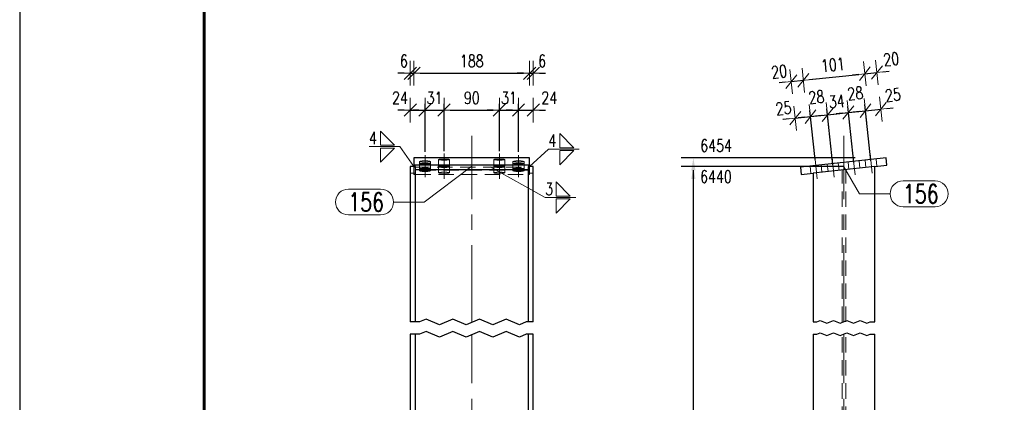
# Model space of a CAD drawing. Header units: millimetres. Extents: x -174 to 432, y 15234 to 15730.
# Tile 4 of 24: x -168 to -8, y 15482 to 15544. Entities that reach past the tile are written whole.
import ezdxf

# ---------------------------------------------------------------- set-up
doc = ezdxf.new("R2010")
doc.units = ezdxf.units.MM
doc.header["$LTSCALE"] = 10
doc.linetypes.add('HIDDEN', pattern=[0.375, 0.25, -0.125])
doc.linetypes.add('MITTE', pattern=[2, 1.25, -0.25, 0.25, -0.25])
doc.layers.get('Defpoints').update_dxf_attribs({"color": 1})
doc.layers.add('_FORMATKA', color=8, linetype='Continuous', plot=False)
for name, color, linetype, lineweight in [('_RAMKA', 7, 'Continuous', 35), ('PS_DIM', 4, 'Continuous', 13), ('PS_Hidden', 2, 'HIDDEN', 9), ('PS_Mid', 5, 'MITTE', 15), ('PS_Pos', 1, 'Continuous', 15), ('PS_Shape', 161, 'Continuous', 30), ('PS_SOLID', 7, 'Continuous', 30), ('PS_Weld', 1, 'Continuous', 9)]:
    doc.layers.add(name, color=color, linetype=linetype, lineweight=lineweight)
doc.styles.add('simplex', font='simplex.shx', dxfattribs={"width": 0.75})
doc.dimstyles.new('1_10_GŁ_DS1-LS10', dxfattribs={"dimtxt": 2, "dimasz": 2, "dimexe": 2, "dimexo": 5, "dimgap": 1, "dimtad": 1, "dimjust": 4, "dimdec": 0, "dimlfac": 10, "dimtxsty": 'simplex', "dimblk1": 'NONE', "dimsah": 1, "dimcen": 2, "dimclrd": 256, "dimclre": 256, "dimclrt": 3, "dimadec": 1, "dimazin": 0, "dimtfac": 1, "dimtdec": 0, "dimtmove": 2, "dimatfit": 3, "dimfxl": 1, "dimarcsym": 0})
doc.dimstyles.new('1_10_PRZ', dxfattribs={"dimtxt": 2, "dimasz": 1, "dimexe": 2, "dimexo": 5, "dimgap": 1, "dimtad": 1, "dimdec": 0, "dimlfac": 10, "dimtxsty": 'simplex', "dimblk": 'dimznak', "dimcen": 2, "dimse1": 1, "dimse2": 1, "dimclrt": 3, "dimadec": 1, "dimazin": 0, "dimtfac": 1, "dimtdec": 0, "dimtix": 1, "dimtmove": 2, "dimatfit": 3, "dimldrblk": 'dim-grot', "dimfxl": 1, "dimarcsym": 0})
doc.dimstyles.new('1_10_SC', dxfattribs={"dimtxt": 2, "dimasz": 1, "dimexe": 1, "dimexo": 1, "dimgap": 1, "dimtad": 1, "dimdec": 0, "dimlfac": 10, "dimtxsty": 'simplex', "dimblk": 'dimznak', "dimcen": 2, "dimclrd": 256, "dimclre": 256, "dimclrt": 3, "dimadec": 1, "dimazin": 0, "dimtfac": 1, "dimtdec": 0, "dimtix": 1, "dimtmove": 2, "dimatfit": 3, "dimldrblk": 'dim-grot', "dimfxl": 1, "dimarcsym": 0})

# ---------------------------------------------------------------- blocks, each defined once
blk = doc.blocks.new('*D22')
at = {"layer": 'Defpoints', "color": 0, "transparency": 16777216}
for p in [(-58.72, 15521.31), (-27.38, 15521.31), (-29.22, 15367.13)]:
    blk.add_point(p, dxfattribs=at)
at = {"layer": 'PS_DIM', "lineweight": -2, "transparency": 16777216}
for p, q in [((-32.38, 15521.31), (-60.72, 15521.31)), ((-58.72, 15367.13), (-58.72, 15519.31)), ((-34.22, 15367.13), (-60.72, 15367.13))]:
    blk.add_line(p, q, dxfattribs=at)
at = {"layer": 'PS_DIM', "transparency": 16777216}
blk.add_solid([(-59.05, 15519.31), (-58.38, 15519.31), (-58.72, 15521.31)], dxfattribs=at)
at = {"layer": 'PS_DIM', "color": 3, "transparency": 16777216, "insert": (-55.02, 15523.33), "char_height": 2, "attachment_point": 5, "rotation": 0.0573, "style": 'simplex'}
blk.add_mtext('6454', dxfattribs=at)
blk = doc.blocks.new('_None')
blk = doc.blocks.new('*D24')
at = {"layer": 'Defpoints', "color": 0, "transparency": 16777216}
for p in [(-58.72, 15519.91), (-29.22, 15519.91), (-29.22, 15367.13)]:
    blk.add_point(p, dxfattribs=at)
at = {"layer": 'PS_DIM', "lineweight": -2, "transparency": 16777216}
for p, q in [((-34.22, 15519.91), (-60.72, 15519.91)), ((-58.72, 15367.13), (-58.72, 15517.91)), ((-34.22, 15367.13), (-60.72, 15367.13))]:
    blk.add_line(p, q, dxfattribs=at)
at = {"layer": 'PS_DIM', "transparency": 16777216}
blk.add_solid([(-59.05, 15517.91), (-58.38, 15517.91), (-58.72, 15519.91)], dxfattribs=at)
at = {"layer": 'PS_DIM', "color": 3, "transparency": 16777216, "insert": (-55.05, 15518.28), "char_height": 2, "attachment_point": 5, "rotation": 0.0573, "style": 'simplex'}
blk.add_mtext('6440', dxfattribs=at)
blk = doc.blocks.new('dimznak')
at = {"color": 0}
for points in [[(0, 2), (0, -2)], [(-2, 0), (2, 0)]]:
    blk.add_lwpolyline(points, dxfattribs=at)
at = {"color": 2}
blk.add_lwpolyline([(1, 1), (-1, -1)], dxfattribs=at)
blk = doc.blocks.new('*D34')
at = {"layer": 'Defpoints', "color": 0, "transparency": 16777216}
for p in [(-102.36, 15529.1), (-102.36, 15521.31), (-104.76, 15519.91)]:
    blk.add_point(p, dxfattribs=at)
at = {"layer": 'PS_DIM', "color": 0, "lineweight": -2, "transparency": 16777216}
for p, q in [((-105.76, 15529.1), (-106.76, 15529.1)), ((-104.76, 15529.1), (-102.36, 15529.1)), ((-101.36, 15529.1), (-100.36, 15529.1))]:
    blk.add_line(p, q, dxfattribs=at)
blk.add_blockref('dimznak', (-104.76, 15529.1), dxfattribs=at)
at = {"layer": 'PS_DIM', "color": 0, "lineweight": -2, "transparency": 16777216, "rotation": 180}
blk.add_blockref('dimznak', (-102.36, 15529.1), dxfattribs=at)
at = {"layer": 'PS_DIM', "color": 3, "transparency": 16777216, "insert": (-106.44, 15531.1), "char_height": 2, "attachment_point": 5, "style": 'simplex'}
blk.add_mtext('24', dxfattribs=at)
blk = doc.blocks.new('dim-grot')
blk.add_hatch(color=256).paths.add_polyline_path([(0, 0), (-2, 0.5), (-2, -0.5)])
blk.add_lwpolyline([(0, 0), (-2, 0.5), (-2, -0.5), (0, 0)])
blk = doc.blocks.new('*D35')
at = {"layer": 'Defpoints', "color": 0, "transparency": 16777216}
for p in [(-99.26, 15529.1), (-102.36, 15521.31), (-99.26, 15521.41)]:
    blk.add_point(p, dxfattribs=at)
at = {"layer": 'PS_DIM', "lineweight": -2, "transparency": 16777216}
for p, q in [((-102.36, 15522.31), (-102.36, 15530.1)), ((-99.26, 15522.41), (-99.26, 15530.1)), ((-103.36, 15529.1), (-104.36, 15529.1)), ((-102.36, 15529.1), (-99.26, 15529.1)), ((-98.26, 15529.1), (-97.26, 15529.1))]:
    blk.add_line(p, q, dxfattribs=at)
blk.add_blockref('dimznak', (-102.36, 15529.1), dxfattribs=at)
at = {"layer": 'PS_DIM', "lineweight": -2, "transparency": 16777216, "rotation": 180}
blk.add_blockref('dimznak', (-99.26, 15529.1), dxfattribs=at)
at = {"layer": 'PS_DIM', "color": 3, "transparency": 16777216, "insert": (-100.81, 15531.1), "char_height": 2, "attachment_point": 5, "style": 'simplex'}
blk.add_mtext('31', dxfattribs=at)
blk = doc.blocks.new('*D36')
at = {"layer": 'Defpoints', "color": 0, "transparency": 16777216}
for p in [(-90.26, 15529.1), (-99.26, 15521.41), (-90.26, 15521.41)]:
    blk.add_point(p, dxfattribs=at)
at = {"layer": 'PS_DIM', "lineweight": -2, "transparency": 16777216}
for p, q in [((-99.26, 15522.41), (-99.26, 15530.1)), ((-90.26, 15522.41), (-90.26, 15530.1)), ((-98.26, 15529.1), (-91.26, 15529.1))]:
    blk.add_line(p, q, dxfattribs=at)
at = {"layer": 'PS_DIM', "lineweight": -2, "transparency": 16777216, "rotation": 180}
blk.add_blockref('dimznak', (-99.26, 15529.1), dxfattribs=at)
at = {"layer": 'PS_DIM', "lineweight": -2, "transparency": 16777216}
blk.add_blockref('dimznak', (-90.26, 15529.1), dxfattribs=at)
at = {"layer": 'PS_DIM', "color": 3, "transparency": 16777216, "insert": (-94.76, 15531.1), "char_height": 2, "attachment_point": 5, "style": 'simplex'}
blk.add_mtext('90', dxfattribs=at)
blk = doc.blocks.new('*D37')
at = {"layer": 'Defpoints', "color": 0, "transparency": 16777216}
for p in [(-87.16, 15529.1), (-90.26, 15521.41), (-87.16, 15521.31)]:
    blk.add_point(p, dxfattribs=at)
at = {"layer": 'PS_DIM', "lineweight": -2, "transparency": 16777216}
for p, q in [((-90.26, 15522.41), (-90.26, 15530.1)), ((-87.16, 15522.31), (-87.16, 15530.1)), ((-91.26, 15529.1), (-92.26, 15529.1)), ((-90.26, 15529.1), (-87.16, 15529.1)), ((-86.16, 15529.1), (-85.16, 15529.1))]:
    blk.add_line(p, q, dxfattribs=at)
blk.add_blockref('dimznak', (-90.26, 15529.1), dxfattribs=at)
at = {"layer": 'PS_DIM', "lineweight": -2, "transparency": 16777216, "rotation": 180}
blk.add_blockref('dimznak', (-87.16, 15529.1), dxfattribs=at)
at = {"layer": 'PS_DIM', "color": 3, "transparency": 16777216, "insert": (-88.71, 15531.1), "char_height": 2, "attachment_point": 5, "style": 'simplex'}
blk.add_mtext('31', dxfattribs=at)
blk = doc.blocks.new('*D38')
at = {"layer": 'Defpoints', "color": 0, "transparency": 16777216}
for p in [(-84.76, 15529.1), (-87.16, 15521.31), (-84.76, 15519.91)]:
    blk.add_point(p, dxfattribs=at)
at = {"layer": 'PS_DIM', "color": 0, "lineweight": -2, "transparency": 16777216}
for p, q in [((-88.16, 15529.1), (-89.16, 15529.1)), ((-87.16, 15529.1), (-84.76, 15529.1)), ((-83.76, 15529.1), (-82.76, 15529.1))]:
    blk.add_line(p, q, dxfattribs=at)
blk.add_blockref('dimznak', (-87.16, 15529.1), dxfattribs=at)
at = {"layer": 'PS_DIM', "color": 0, "lineweight": -2, "transparency": 16777216, "rotation": 180}
blk.add_blockref('dimznak', (-84.76, 15529.1), dxfattribs=at)
at = {"layer": 'PS_DIM', "color": 3, "transparency": 16777216, "insert": (-82.16, 15531.1), "char_height": 2, "attachment_point": 5, "style": 'simplex'}
blk.add_mtext('24', dxfattribs=at)
blk = doc.blocks.new('*D39')
at = {"layer": 'Defpoints', "color": 0, "transparency": 16777216}
for p in [(-104.16, 15535.1), (-104.16, 15521.1), (-104.76, 15519.91)]:
    blk.add_point(p, dxfattribs=at)
at = {"layer": 'PS_DIM', "color": 0, "lineweight": -2, "transparency": 16777216}
for p, q in [((-105.76, 15535.1), (-106.76, 15535.1)), ((-104.76, 15535.1), (-104.16, 15535.1)), ((-103.16, 15535.1), (-102.16, 15535.1))]:
    blk.add_line(p, q, dxfattribs=at)
blk.add_blockref('dimznak', (-104.76, 15535.1), dxfattribs=at)
at = {"layer": 'PS_DIM', "color": 0, "lineweight": -2, "transparency": 16777216, "rotation": 180}
blk.add_blockref('dimznak', (-104.16, 15535.1), dxfattribs=at)
at = {"layer": 'PS_DIM', "color": 3, "transparency": 16777216, "insert": (-105.79, 15537.1), "char_height": 2, "attachment_point": 5, "style": 'simplex'}
blk.add_mtext('6', dxfattribs=at)
blk = doc.blocks.new('*D40')
at = {"layer": 'Defpoints', "color": 0, "transparency": 16777216}
for p in [(-85.36, 15535.1), (-104.16, 15521.1), (-85.36, 15521.1)]:
    blk.add_point(p, dxfattribs=at)
at = {"layer": 'PS_DIM', "color": 0, "lineweight": -2, "transparency": 16777216}
blk.add_line((-103.16, 15535.1), (-86.36, 15535.1), dxfattribs=at)
at = {"layer": 'PS_DIM', "color": 0, "lineweight": -2, "transparency": 16777216, "rotation": 180}
blk.add_blockref('dimznak', (-104.16, 15535.1), dxfattribs=at)
at = {"layer": 'PS_DIM', "color": 0, "lineweight": -2, "transparency": 16777216}
blk.add_blockref('dimznak', (-85.36, 15535.1), dxfattribs=at)
at = {"layer": 'PS_DIM', "color": 3, "transparency": 16777216, "insert": (-94.76, 15537.1), "char_height": 2, "attachment_point": 5, "style": 'simplex'}
blk.add_mtext('188', dxfattribs=at)
blk = doc.blocks.new('*D41')
at = {"layer": 'Defpoints', "color": 0, "transparency": 16777216}
for p in [(-84.76, 15535.1), (-85.36, 15521.1), (-84.76, 15519.91)]:
    blk.add_point(p, dxfattribs=at)
at = {"layer": 'PS_DIM', "color": 0, "lineweight": -2, "transparency": 16777216}
for p, q in [((-86.36, 15535.1), (-87.36, 15535.1)), ((-85.36, 15535.1), (-84.76, 15535.1)), ((-83.76, 15535.1), (-82.76, 15535.1))]:
    blk.add_line(p, q, dxfattribs=at)
blk.add_blockref('dimznak', (-85.36, 15535.1), dxfattribs=at)
at = {"layer": 'PS_DIM', "color": 0, "lineweight": -2, "transparency": 16777216, "rotation": 180}
blk.add_blockref('dimznak', (-84.76, 15535.1), dxfattribs=at)
at = {"layer": 'PS_DIM', "color": 3, "transparency": 16777216, "insert": (-83.31, 15537.1), "char_height": 2, "attachment_point": 5, "style": 'simplex'}
blk.add_mtext('6', dxfattribs=at)
blk = doc.blocks.new('*D42')
at = {"layer": 'Defpoints', "color": 0, "transparency": 16777216}
for p in [(-39.67, 15528.04), (-38.82, 15520.09), (-41.31, 15519.82)]:
    blk.add_point(p, dxfattribs=at)
at = {"layer": 'PS_DIM', "color": 0, "lineweight": -2, "transparency": 16777216}
for p, q in [((-42.15, 15527.78), (-39.67, 15528.04)), ((-38.67, 15528.15), (-37.68, 15528.26)), ((-43.15, 15527.67), (-44.14, 15527.57))]:
    blk.add_line(p, q, dxfattribs=at)
for p, rotation in [((-42.15, 15527.78), 6.092002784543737), ((-39.67, 15528.04), 186.0920027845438)]:
    blk.add_blockref('dimznak', p, dxfattribs=dict(at, rotation=rotation))
at = {"layer": 'PS_DIM', "color": 3, "transparency": 16777216, "insert": (-44.05, 15529.4), "char_height": 2, "attachment_point": 5, "rotation": 6.092, "style": 'simplex'}
blk.add_mtext('25', dxfattribs=at)
blk = doc.blocks.new('*D43')
at = {"layer": 'Defpoints', "color": 0, "transparency": 16777216}
for p in [(-36.88, 15528.34), (-38.82, 15520.09), (-35.91, 15519.19)]:
    blk.add_point(p, dxfattribs=at)
at = {"layer": 'PS_DIM', "lineweight": -2, "transparency": 16777216}
for p, q in [((-38.93, 15521.08), (-39.77, 15529.04)), ((-39.67, 15528.04), (-36.88, 15528.34)), ((-36.01, 15520.19), (-36.99, 15529.33)), ((-35.89, 15528.45), (-34.9, 15528.55)), ((-40.66, 15527.94), (-41.66, 15527.83))]:
    blk.add_line(p, q, dxfattribs=at)
for p, rotation in [((-39.67, 15528.04), 6.092002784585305), ((-36.88, 15528.34), 186.0920027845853)]:
    blk.add_blockref('dimznak', p, dxfattribs=dict(at, rotation=rotation))
at = {"layer": 'PS_DIM', "color": 3, "transparency": 16777216, "insert": (-38.71, 15531.22), "char_height": 2, "attachment_point": 5, "rotation": 6.092, "style": 'simplex'}
blk.add_mtext('28', dxfattribs=at)
blk = doc.blocks.new('*D44')
at = {"layer": 'Defpoints', "color": 0, "transparency": 16777216}
for p in [(-33.5, 15528.7), (-35.91, 15519.19), (-32.53, 15519.55)]:
    blk.add_point(p, dxfattribs=at)
at = {"layer": 'PS_DIM', "lineweight": -2, "transparency": 16777216}
for p, q in [((-32.63, 15520.55), (-33.61, 15529.7)), ((-37.88, 15528.23), (-38.87, 15528.13)), ((-36.01, 15520.19), (-36.99, 15529.33)), ((-36.88, 15528.34), (-33.5, 15528.7)), ((-32.51, 15528.81), (-31.51, 15528.91))]:
    blk.add_line(p, q, dxfattribs=at)
for p, rotation in [((-36.88, 15528.34), 6.092002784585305), ((-33.5, 15528.7), 186.0920027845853)]:
    blk.add_blockref('dimznak', p, dxfattribs=dict(at, rotation=rotation))
at = {"layer": 'PS_DIM', "color": 3, "transparency": 16777216, "insert": (-35.41, 15530.51), "char_height": 2, "attachment_point": 5, "rotation": 6.092, "style": 'simplex'}
blk.add_mtext('34', dxfattribs=at)
blk = doc.blocks.new('*D45')
at = {"layer": 'Defpoints', "color": 0, "transparency": 16777216}
for p in [(-30.72, 15529), (-32.53, 15519.55), (-29.74, 15519.85)]:
    blk.add_point(p, dxfattribs=at)
at = {"layer": 'PS_DIM', "lineweight": -2, "transparency": 16777216}
for p, q in [((-32.63, 15520.55), (-33.61, 15529.7)), ((-29.85, 15520.84), (-30.83, 15529.99)), ((-34.5, 15528.6), (-35.49, 15528.49)), ((-33.5, 15528.7), (-30.72, 15529)), ((-29.72, 15529.1), (-28.73, 15529.21))]:
    blk.add_line(p, q, dxfattribs=at)
for p, rotation in [((-30.72, 15529), 186.0920027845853), ((-33.5, 15528.7), 6.092002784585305)]:
    blk.add_blockref('dimznak', p, dxfattribs=dict(at, rotation=rotation))
at = {"layer": 'PS_DIM', "color": 3, "transparency": 16777216, "insert": (-32.38, 15531.84), "char_height": 2, "attachment_point": 5, "rotation": 6.092, "style": 'simplex'}
blk.add_mtext('28', dxfattribs=at)
blk = doc.blocks.new('*D46')
at = {"layer": 'Defpoints', "color": 0, "transparency": 16777216}
for p in [(-28.23, 15529.26), (-27.26, 15520.12), (-29.74, 15519.85)]:
    blk.add_point(p, dxfattribs=at)
at = {"layer": 'PS_DIM', "color": 0, "lineweight": -2, "transparency": 16777216}
for p, q in [((-31.71, 15528.89), (-32.71, 15528.79)), ((-30.72, 15529), (-28.23, 15529.26)), ((-27.24, 15529.37), (-26.24, 15529.48))]:
    blk.add_line(p, q, dxfattribs=at)
for p, rotation in [((-30.72, 15529), 6.092002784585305), ((-28.23, 15529.26), 186.0920027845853)]:
    blk.add_blockref('dimznak', p, dxfattribs=dict(at, rotation=rotation))
at = {"layer": 'PS_DIM', "color": 3, "transparency": 16777216, "insert": (-26.27, 15531.56), "char_height": 2, "attachment_point": 5, "rotation": 6.092, "style": 'simplex'}
blk.add_mtext('25', dxfattribs=at)
blk = doc.blocks.new('*D47')
at = {"layer": 'Defpoints', "color": 0, "transparency": 16777216}
for p in [(-40.83, 15533.95), (-41.18, 15518.63), (-39.22, 15518.84)]:
    blk.add_point(p, dxfattribs=at)
at = {"layer": 'PS_DIM', "color": 0, "lineweight": -2, "transparency": 16777216}
for p, q in [((-43.79, 15533.64), (-44.78, 15533.53)), ((-42.79, 15533.74), (-40.83, 15533.95)), ((-39.84, 15534.06), (-38.84, 15534.17))]:
    blk.add_line(p, q, dxfattribs=at)
for p, rotation in [((-40.83, 15533.95), 186.0920027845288), ((-42.79, 15533.74), 6.092002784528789)]:
    blk.add_blockref('dimznak', p, dxfattribs=dict(at, rotation=rotation))
at = {"layer": 'PS_DIM', "color": 3, "transparency": 16777216, "insert": (-44.77, 15535.36), "char_height": 2, "attachment_point": 5, "rotation": 6.092, "style": 'simplex'}
blk.add_mtext('20', dxfattribs=at)
blk = doc.blocks.new('*D48')
at = {"layer": 'Defpoints', "color": 0, "transparency": 16777216}
for p in [(-30.83, 15535.02), (-39.22, 15518.84), (-29.22, 15519.91)]:
    blk.add_point(p, dxfattribs=at)
at = {"layer": 'PS_DIM', "color": 0, "lineweight": -2, "transparency": 16777216}
blk.add_line((-39.84, 15534.06), (-31.82, 15534.91), dxfattribs=at)
for p, rotation in [((-40.83, 15533.95), 186.092002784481), ((-30.83, 15535.02), 6.092002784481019)]:
    blk.add_blockref('dimznak', p, dxfattribs=dict(at, rotation=rotation))
at = {"layer": 'PS_DIM', "color": 3, "transparency": 16777216, "insert": (-36.04, 15536.48), "char_height": 2, "attachment_point": 5, "rotation": 6.092, "style": 'simplex'}
blk.add_mtext('101', dxfattribs=at)
blk = doc.blocks.new('*D49')
at = {"layer": 'Defpoints', "color": 0, "transparency": 16777216}
for p in [(-28.87, 15535.23), (-27.38, 15521.31), (-29.22, 15519.91)]:
    blk.add_point(p, dxfattribs=at)
at = {"layer": 'PS_DIM', "color": 0, "lineweight": -2, "transparency": 16777216}
for p, q in [((-31.82, 15534.91), (-32.82, 15534.81)), ((-30.83, 15535.02), (-28.87, 15535.23)), ((-27.88, 15535.34), (-26.88, 15535.44))]:
    blk.add_line(p, q, dxfattribs=at)
for p, rotation in [((-30.83, 15535.02), 6.092002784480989), ((-28.87, 15535.23), 186.092002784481)]:
    blk.add_blockref('dimznak', p, dxfattribs=dict(at, rotation=rotation))
at = {"layer": 'PS_DIM', "color": 3, "transparency": 16777216, "insert": (-26.54, 15537.4), "char_height": 2, "attachment_point": 5, "rotation": 6.092, "style": 'simplex'}
blk.add_mtext('20', dxfattribs=at)
blk = doc.blocks.new('*U160')
at = {"layer": '_FORMATKA', "lineweight": -3}
blk.add_lwpolyline([(-594, 0), (0, 0), (0, 420), (-594, 420)], close=True, dxfattribs=at)
at = {"layer": '_RAMKA', "lineweight": -3, "const_width": 0.5}
blk.add_lwpolyline([(-564, 10), (-10, 10), (-10, 410), (-564, 410)], close=True, dxfattribs=at)
blk = doc.blocks.new('*X203')
at = {"color": 1}
for p, q in [((-103.27, 15494.63), (-104.76, 15494.63)), ((-102.19, 15495.09), (-103.27, 15494.63)), ((-100.02, 15494.17), (-102.19, 15495.09)), ((-97.85, 15495.09), (-100.02, 15494.17)), ((-95.69, 15494.17), (-97.85, 15495.09)), ((-93.52, 15495.09), (-95.69, 15494.17)), ((-91.35, 15494.17), (-93.52, 15495.09)), ((-89.18, 15495.09), (-91.35, 15494.17)), ((-87.02, 15494.17), (-89.18, 15495.09)), ((-85.93, 15494.63), (-87.02, 15494.17)), ((-84.76, 15494.63), (-85.93, 15494.63)), ((-102.19, 15493.09), (-103.27, 15492.63)), ((-100.02, 15492.17), (-102.19, 15493.09)), ((-97.85, 15493.09), (-100.02, 15492.17)), ((-95.69, 15492.17), (-97.85, 15493.09)), ((-93.52, 15493.09), (-95.69, 15492.17)), ((-91.35, 15492.17), (-93.52, 15493.09)), ((-89.18, 15493.09), (-91.35, 15492.17)), ((-87.02, 15492.17), (-89.18, 15493.09)), ((-103.27, 15492.63), (-104.76, 15492.63)), ((-85.93, 15492.63), (-87.02, 15492.17)), ((-84.76, 15492.63), (-85.93, 15492.63))]:
    blk.add_line(p, q, dxfattribs=at)
at = {"layer": 'PS_Hidden', "color": 2, "linetype": 'HIDDEN'}
for p, q in [((-103.26, 15520.75), (-103.14, 15520.79)), ((-103.14, 15520.7), (-103.26, 15520.75)), ((-103.26, 15520.75), (-103.26, 15519.55)), ((-103.14, 15520.43), (-103.26, 15520.39)), ((-103.26, 15520.39), (-103.14, 15520.34)), ((-103.14, 15520.79), (-102.81, 15520.83)), ((-102.81, 15520.66), (-103.14, 15520.7)), ((-102.81, 15520.47), (-103.14, 15520.43)), ((-103.14, 15520.34), (-102.81, 15520.3)), ((-102.81, 15520.83), (-102.36, 15520.84)), ((-102.36, 15520.65), (-102.81, 15520.66)), ((-102.36, 15520.48), (-102.81, 15520.47)), ((-102.81, 15520.3), (-102.36, 15520.29)), ((-102.36, 15520.84), (-101.91, 15520.83)), ((-101.91, 15520.66), (-102.36, 15520.65)), ((-101.91, 15520.47), (-102.36, 15520.48)), ((-102.36, 15520.29), (-101.91, 15520.3)), ((-101.91, 15520.83), (-101.58, 15520.79)), ((-101.58, 15520.7), (-101.91, 15520.66)), ((-101.58, 15520.43), (-101.91, 15520.47)), ((-101.91, 15520.3), (-101.58, 15520.34)), ((-101.58, 15520.79), (-101.46, 15520.75)), ((-101.46, 15520.75), (-101.58, 15520.7)), ((-101.46, 15520.39), (-101.58, 15520.43)), ((-101.58, 15520.34), (-101.46, 15520.39)), ((-101.46, 15519.55), (-101.46, 15520.75)), ((-100.16, 15521.04), (-100.04, 15521.09)), ((-100.04, 15521), (-100.16, 15521.04)), ((-100.16, 15521.04), (-100.16, 15519.85)), ((-100.16, 15520.09), (-100.04, 15520.14)), ((-100.04, 15520.04), (-100.16, 15520.09)), ((-100.04, 15521.09), (-99.71, 15521.13)), ((-99.71, 15520.96), (-100.04, 15521)), ((-100.04, 15520.14), (-99.71, 15520.17)), ((-99.71, 15520.01), (-100.04, 15520.04)), ((-99.71, 15521.13), (-99.26, 15521.14)), ((-99.26, 15520.95), (-99.71, 15520.96)), ((-99.71, 15520.17), (-99.26, 15520.18)), ((-99.26, 15519.99), (-99.71, 15520.01)), ((-99.26, 15521.14), (-98.81, 15521.13)), ((-98.81, 15520.96), (-99.26, 15520.95)), ((-99.26, 15520.18), (-98.81, 15520.17)), ((-98.81, 15520.01), (-99.26, 15519.99)), ((-98.81, 15521.13), (-98.48, 15521.09)), ((-98.48, 15521), (-98.81, 15520.96)), ((-98.81, 15520.17), (-98.48, 15520.14)), ((-98.48, 15520.04), (-98.81, 15520.01)), ((-98.48, 15521.09), (-98.36, 15521.04)), ((-98.36, 15521.04), (-98.48, 15521)), ((-98.48, 15520.14), (-98.36, 15520.09)), ((-98.36, 15520.09), (-98.48, 15520.04)), ((-98.36, 15519.85), (-98.36, 15521.04)), ((-91.16, 15521.04), (-91.04, 15521.09)), ((-91.04, 15521), (-91.16, 15521.04)), ((-91.16, 15521.04), (-91.16, 15519.85)), ((-91.16, 15520.09), (-91.04, 15520.14)), ((-91.04, 15520.04), (-91.16, 15520.09)), ((-91.04, 15521.09), (-90.71, 15521.13)), ((-90.71, 15520.96), (-91.04, 15521)), ((-91.04, 15520.14), (-90.71, 15520.17)), ((-90.71, 15520.01), (-91.04, 15520.04)), ((-90.71, 15521.13), (-90.26, 15521.14)), ((-90.26, 15520.95), (-90.71, 15520.96)), ((-90.71, 15520.17), (-90.26, 15520.18)), ((-90.26, 15519.99), (-90.71, 15520.01)), ((-90.26, 15521.14), (-89.81, 15521.13)), ((-89.81, 15520.96), (-90.26, 15520.95)), ((-90.26, 15520.18), (-89.81, 15520.17)), ((-89.81, 15520.01), (-90.26, 15519.99)), ((-89.81, 15521.13), (-89.48, 15521.09)), ((-89.48, 15521), (-89.81, 15520.96)), ((-89.81, 15520.17), (-89.48, 15520.14)), ((-89.48, 15520.04), (-89.81, 15520.01)), ((-89.48, 15521.09), (-89.36, 15521.04)), ((-89.36, 15521.04), (-89.48, 15521)), ((-89.48, 15520.14), (-89.36, 15520.09)), ((-89.36, 15520.09), (-89.48, 15520.04)), ((-89.36, 15519.85), (-89.36, 15521.04)), ((-88.06, 15520.75), (-87.94, 15520.79)), ((-87.94, 15520.7), (-88.06, 15520.75)), ((-88.06, 15520.75), (-88.06, 15519.55)), ((-88.06, 15520.39), (-87.94, 15520.43)), ((-87.94, 15520.34), (-88.06, 15520.39)), ((-87.94, 15520.79), (-87.61, 15520.83)), ((-87.61, 15520.66), (-87.94, 15520.7)), ((-87.94, 15520.43), (-87.61, 15520.47)), ((-87.61, 15520.3), (-87.94, 15520.34)), ((-87.61, 15520.83), (-87.16, 15520.84)), ((-87.16, 15520.65), (-87.61, 15520.66)), ((-87.61, 15520.47), (-87.16, 15520.48)), ((-87.16, 15520.29), (-87.61, 15520.3)), ((-87.16, 15520.84), (-86.71, 15520.83)), ((-86.71, 15520.66), (-87.16, 15520.65)), ((-87.16, 15520.48), (-86.71, 15520.47)), ((-86.71, 15520.3), (-87.16, 15520.29)), ((-86.71, 15520.83), (-86.38, 15520.79)), ((-86.38, 15520.7), (-86.71, 15520.66)), ((-86.71, 15520.47), (-86.38, 15520.43)), ((-86.38, 15520.34), (-86.71, 15520.3)), ((-86.38, 15520.79), (-86.26, 15520.75)), ((-86.26, 15520.75), (-86.38, 15520.7)), ((-86.38, 15520.43), (-86.26, 15520.39)), ((-86.26, 15520.39), (-86.38, 15520.34)), ((-86.26, 15519.55), (-86.26, 15520.75)), ((-104.76, 15518.84), (-104.76, 15519.91)), ((-103.91, 15518.84), (-104.76, 15518.84)), ((-104.16, 15519.91), (-104.16, 15518.63)), ((-104.16, 15519.82), (-85.36, 15519.82)), ((-104.16, 15518.63), (-103.91, 15518.63)), ((-85.61, 15519.34), (-103.91, 15519.34)), ((-103.91, 15518.63), (-85.61, 15518.63)), ((-103.26, 15519.55), (-103.26, 15519.4)), ((-103.26, 15519.4), (-103.26, 15519.19)), ((-103.26, 15519.19), (-103.14, 15519.24)), ((-103.26, 15519.19), (-103.14, 15519.14)), ((-103.14, 15519.24), (-102.81, 15519.28)), ((-103.14, 15519.14), (-102.81, 15519.11)), ((-102.81, 15519.28), (-102.36, 15519.29)), ((-102.81, 15519.11), (-102.36, 15519.1)), ((-102.36, 15519.29), (-101.91, 15519.28)), ((-102.36, 15519.1), (-101.91, 15519.11)), ((-101.91, 15519.28), (-101.58, 15519.24)), ((-101.91, 15519.11), (-101.58, 15519.14)), ((-101.58, 15519.24), (-101.46, 15519.19)), ((-101.58, 15519.14), (-101.46, 15519.19)), ((-101.46, 15519.4), (-101.46, 15519.55)), ((-101.46, 15519.19), (-101.46, 15519.4)), ((-100.16, 15519.85), (-100.16, 15519.4)), ((-100.16, 15519.4), (-100.16, 15518.9)), ((-100.16, 15518.9), (-100.04, 15518.94)), ((-100.04, 15518.85), (-100.16, 15518.9)), ((-100.04, 15518.94), (-99.71, 15518.98)), ((-99.71, 15518.81), (-100.04, 15518.85)), ((-99.71, 15518.98), (-99.26, 15518.99)), ((-99.26, 15518.8), (-99.71, 15518.81)), ((-99.26, 15518.99), (-98.81, 15518.98)), ((-98.81, 15518.81), (-99.26, 15518.8)), ((-98.81, 15518.98), (-98.48, 15518.94)), ((-98.48, 15518.85), (-98.81, 15518.81)), ((-98.48, 15518.94), (-98.36, 15518.9)), ((-98.36, 15518.9), (-98.48, 15518.85)), ((-98.36, 15519.4), (-98.36, 15519.85)), ((-98.36, 15518.9), (-98.36, 15519.4)), ((-91.16, 15519.85), (-91.16, 15519.4)), ((-91.16, 15519.4), (-91.16, 15518.9)), ((-91.16, 15518.9), (-91.04, 15518.94)), ((-91.04, 15518.85), (-91.16, 15518.9)), ((-91.04, 15518.94), (-90.71, 15518.98)), ((-90.71, 15518.81), (-91.04, 15518.85)), ((-90.71, 15518.98), (-90.26, 15518.99)), ((-90.26, 15518.8), (-90.71, 15518.81)), ((-90.26, 15518.99), (-89.81, 15518.98)), ((-89.81, 15518.81), (-90.26, 15518.8)), ((-89.81, 15518.98), (-89.48, 15518.94)), ((-89.48, 15518.85), (-89.81, 15518.81)), ((-89.48, 15518.94), (-89.36, 15518.9)), ((-89.36, 15518.9), (-89.48, 15518.85)), ((-89.36, 15519.4), (-89.36, 15519.85)), ((-89.36, 15518.9), (-89.36, 15519.4)), ((-88.06, 15519.55), (-88.06, 15519.4)), ((-88.06, 15519.4), (-88.06, 15519.19)), ((-88.06, 15519.19), (-87.94, 15519.24)), ((-87.94, 15519.14), (-88.06, 15519.19)), ((-87.94, 15519.24), (-87.61, 15519.28)), ((-87.61, 15519.11), (-87.94, 15519.14)), ((-87.61, 15519.28), (-87.16, 15519.29)), ((-87.16, 15519.1), (-87.61, 15519.11)), ((-87.16, 15519.29), (-86.71, 15519.28)), ((-86.71, 15519.11), (-87.16, 15519.1)), ((-86.71, 15519.28), (-86.38, 15519.24)), ((-86.38, 15519.14), (-86.71, 15519.11)), ((-86.38, 15519.24), (-86.26, 15519.19)), ((-86.26, 15519.19), (-86.38, 15519.14)), ((-86.26, 15519.4), (-86.26, 15519.55)), ((-86.26, 15519.19), (-86.26, 15519.4)), ((-85.61, 15494.63), (-85.61, 15518.84)), ((-85.61, 15518.84), (-84.76, 15518.84)), ((-85.61, 15518.63), (-85.36, 15518.63)), ((-85.36, 15518.63), (-85.36, 15519.91)), ((-85.61, 15444.63), (-85.61, 15492.63))]:
    blk.add_line(p, q, dxfattribs=at)
at = {"layer": 'PS_Mid', "color": 5, "linetype": 'MITTE'}
for p, q in [((-94.76, 15494.63), (-94.76, 15524.91)), ((-102.36, 15521.75), (-102.36, 15518.55)), ((-99.26, 15522.04), (-99.26, 15518.85)), ((-90.26, 15522.04), (-90.26, 15518.85)), ((-87.16, 15521.75), (-87.16, 15518.55)), ((-102.36, 15521.39), (-102.36, 15518.19)), ((-99.26, 15521.09), (-99.26, 15517.9)), ((-90.26, 15521.09), (-90.26, 15517.9)), ((-87.16, 15521.39), (-87.16, 15518.19)), ((-94.76, 15444.63), (-94.76, 15492.63))]:
    blk.add_line(p, q, dxfattribs=at)
at = {"layer": 'PS_SOLID', "color": 7, "linetype": 'Continuous'}
for p, q in [((-85.36, 15521.31), (-104.16, 15521.31)), ((-104.16, 15521.31), (-104.16, 15520.12)), ((-102.36, 15520.12), (-104.16, 15520.12)), ((-104.16, 15520.12), (-104.16, 15519.91)), ((-99.26, 15520.12), (-102.36, 15520.12)), ((-90.26, 15520.12), (-99.26, 15520.12)), ((-87.16, 15520.12), (-90.26, 15520.12)), ((-85.36, 15520.12), (-87.16, 15520.12)), ((-85.36, 15520.12), (-85.36, 15521.31)), ((-85.36, 15519.91), (-85.36, 15520.12)), ((-104.16, 15519.91), (-104.76, 15519.91)), ((-104.76, 15519.91), (-104.76, 15494.63)), ((-103.91, 15519.91), (-104.16, 15519.91)), ((-103.91, 15494.63), (-103.91, 15519.91)), ((-85.61, 15519.4), (-103.91, 15519.4)), ((-103.26, 15519.55), (-103.14, 15519.6)), ((-103.14, 15519.51), (-103.26, 15519.55)), ((-103.14, 15519.6), (-102.81, 15519.64)), ((-102.81, 15519.47), (-103.14, 15519.51)), ((-102.81, 15519.64), (-102.36, 15519.65)), ((-102.36, 15519.46), (-102.81, 15519.47)), ((-102.36, 15519.65), (-101.91, 15519.64)), ((-101.91, 15519.47), (-102.36, 15519.46)), ((-101.91, 15519.64), (-101.58, 15519.6)), ((-101.58, 15519.51), (-101.91, 15519.47)), ((-101.58, 15519.6), (-101.46, 15519.55)), ((-101.46, 15519.55), (-101.58, 15519.51)), ((-100.16, 15519.85), (-100.04, 15519.9)), ((-100.04, 15519.8), (-100.16, 15519.85)), ((-100.04, 15519.9), (-99.71, 15519.93)), ((-99.71, 15519.77), (-100.04, 15519.8)), ((-99.71, 15519.93), (-99.26, 15519.95)), ((-99.26, 15519.76), (-99.71, 15519.77)), ((-99.26, 15519.95), (-98.81, 15519.93)), ((-98.81, 15519.77), (-99.26, 15519.76)), ((-98.81, 15519.93), (-98.48, 15519.9)), ((-98.48, 15519.8), (-98.81, 15519.77)), ((-98.48, 15519.9), (-98.36, 15519.85)), ((-98.36, 15519.85), (-98.48, 15519.8)), ((-91.16, 15519.85), (-91.04, 15519.9)), ((-91.04, 15519.8), (-91.16, 15519.85)), ((-91.04, 15519.9), (-90.71, 15519.93)), ((-90.71, 15519.77), (-91.04, 15519.8)), ((-90.71, 15519.93), (-90.26, 15519.95)), ((-90.26, 15519.76), (-90.71, 15519.77)), ((-90.26, 15519.95), (-89.81, 15519.93)), ((-89.81, 15519.77), (-90.26, 15519.76)), ((-89.81, 15519.93), (-89.48, 15519.9)), ((-89.48, 15519.8), (-89.81, 15519.77)), ((-89.48, 15519.9), (-89.36, 15519.85)), ((-89.36, 15519.85), (-89.48, 15519.8)), ((-88.06, 15519.55), (-87.94, 15519.6)), ((-87.94, 15519.51), (-88.06, 15519.55)), ((-87.94, 15519.6), (-87.61, 15519.64)), ((-87.61, 15519.47), (-87.94, 15519.51)), ((-87.61, 15519.64), (-87.16, 15519.65)), ((-87.16, 15519.46), (-87.61, 15519.47)), ((-87.16, 15519.65), (-86.71, 15519.64)), ((-86.71, 15519.47), (-87.16, 15519.46)), ((-86.71, 15519.64), (-86.38, 15519.6)), ((-86.38, 15519.51), (-86.71, 15519.47)), ((-86.38, 15519.6), (-86.26, 15519.55)), ((-86.26, 15519.55), (-86.38, 15519.51)), ((-85.36, 15519.91), (-85.61, 15519.91)), ((-85.61, 15519.91), (-85.61, 15494.63)), ((-84.76, 15519.91), (-85.36, 15519.91)), ((-84.76, 15494.63), (-84.76, 15519.91)), ((-104.76, 15492.63), (-104.76, 15444.63)), ((-103.91, 15469.43), (-103.91, 15492.63)), ((-85.61, 15492.63), (-85.61, 15469.43)), ((-84.76, 15444.63), (-84.76, 15492.63))]:
    blk.add_line(p, q, dxfattribs=at)
blk = doc.blocks.new('*X218')
at = {"color": 1}
for p, q in [((-94.76, 15519.97), (-102.48, 15514.14)), ((-114.83, 15516.24), (-109.58, 15516.24)), ((-107.48, 15514.14), (-102.48, 15514.14)), ((-114.83, 15512.04), (-109.58, 15512.04))]:
    blk.add_line(p, q, dxfattribs=at)
for centre, start, end in [((-114.83, 15514.14), 90, 270), ((-109.58, 15514.14), 270, 90)]:
    blk.add_arc(centre, 2.1, start, end, dxfattribs=at)
at = {"color": 2, "style": 'simplex', "width": 0.75}
blk.add_text('156', height=3, dxfattribs=at).set_placement((-114.83, 15512.64))
blk = doc.blocks.new('*X220')
at = {"color": 1}
for p, q in [((-39.22, 15494.63), (-38.63, 15494.63)), ((-38.63, 15494.63), (-38.09, 15494.86)), ((-38.09, 15494.86), (-37, 15494.4)), ((-37, 15494.4), (-35.92, 15494.86)), ((-35.92, 15494.86), (-34.84, 15494.4)), ((-34.84, 15494.4), (-33.75, 15494.86)), ((-33.75, 15494.86), (-32.67, 15494.4)), ((-32.67, 15494.4), (-31.59, 15494.86)), ((-31.59, 15494.86), (-30.5, 15494.4)), ((-30.5, 15494.4), (-29.96, 15494.63)), ((-29.96, 15494.63), (-29.22, 15494.63)), ((-38.63, 15492.63), (-38.09, 15492.86)), ((-38.09, 15492.86), (-37, 15492.4)), ((-37, 15492.4), (-35.92, 15492.86)), ((-35.92, 15492.86), (-34.84, 15492.4)), ((-34.84, 15492.4), (-33.75, 15492.86)), ((-33.75, 15492.86), (-32.67, 15492.4)), ((-32.67, 15492.4), (-31.59, 15492.86)), ((-31.59, 15492.86), (-30.5, 15492.4)), ((-39.22, 15492.63), (-38.63, 15492.63)), ((-30.5, 15492.4), (-29.96, 15492.63)), ((-29.96, 15492.63), (-29.22, 15492.63))]:
    blk.add_line(p, q, dxfattribs=at)
at = {"layer": 'PS_Hidden', "color": 2, "linetype": 'HIDDEN'}
for p, q in [((-39.71, 15519.99), (-39.59, 15518.8)), ((-37.8, 15518.99), (-37.92, 15520.18)), ((-36.93, 15520.29), (-36.8, 15519.1)), ((-35.01, 15519.29), (-35.14, 15520.48)), ((-33.55, 15520.65), (-33.42, 15519.46)), ((-31.63, 15519.65), (-31.76, 15520.84)), ((-30.77, 15520.95), (-30.64, 15519.76)), ((-28.85, 15519.95), (-28.98, 15521.14)), ((-39.22, 15518.84), (-39.22, 15494.63)), ((-34.5, 15494.63), (-34.5, 15519.34)), ((-33.94, 15494.63), (-33.94, 15519.4)), ((-39.22, 15492.63), (-39.22, 15469.43)), ((-34.5, 15444.63), (-34.5, 15492.63)), ((-33.94, 15444.63), (-33.94, 15492.63))]:
    blk.add_line(p, q, dxfattribs=at)
at = {"layer": 'PS_Mid', "color": 5, "linetype": 'MITTE'}
for p, q in [((-34.22, 15494.63), (-34.22, 15524.91)), ((-32.76, 15521.74), (-32.42, 15518.56)), ((-32.76, 15521.74), (-32.42, 15518.56)), ((-29.98, 15522.04), (-29.64, 15518.86)), ((-29.98, 15522.04), (-29.64, 15518.86)), ((-38.93, 15521.08), (-38.59, 15517.9)), ((-38.93, 15521.08), (-38.59, 15517.9)), ((-36.14, 15521.38), (-35.8, 15518.2)), ((-36.14, 15521.38), (-35.8, 15518.2)), ((-34.22, 15444.63), (-34.22, 15492.63))]:
    blk.add_line(p, q, dxfattribs=at)
at = {"layer": 'PS_SOLID', "color": 7, "linetype": 'Continuous'}
for p, q in [((-27.38, 15521.31), (-41.31, 15519.82)), ((-29.22, 15519.91), (-27.26, 15520.12)), ((-27.26, 15520.12), (-27.38, 15521.31)), ((-41.31, 15519.82), (-41.18, 15518.63)), ((-41.18, 15518.63), (-39.22, 15518.84)), ((-29.22, 15519.91), (-39.22, 15518.84)), ((-39.22, 15518.84), (-39.22, 15494.63)), ((-29.22, 15494.63), (-29.22, 15519.91)), ((-39.22, 15492.63), (-39.22, 15444.63)), ((-29.22, 15444.63), (-29.22, 15492.63))]:
    blk.add_line(p, q, dxfattribs=at)
blk = doc.blocks.new('*X235')
at = {"color": 1}
for p, q in [((-34.28, 15519.97), (-31.72, 15515.47)), ((-24.62, 15517.57), (-19.37, 15517.57)), ((-31.72, 15515.47), (-26.72, 15515.47)), ((-24.62, 15513.37), (-19.37, 15513.37))]:
    blk.add_line(p, q, dxfattribs=at)
for centre, start, end in [((-24.62, 15515.47), 90, 270), ((-19.37, 15515.47), 270, 90)]:
    blk.add_arc(centre, 2.1, start, end, dxfattribs=at)
at = {"color": 2, "style": 'simplex', "width": 0.75}
blk.add_text('156', height=3, dxfattribs=at).set_placement((-24.62, 15513.97))
blk = doc.blocks.new('*X343')
at = {"color": 3}
for p, q in [((-78.15, 15522.97), (-80.45, 15525.27)), ((-80.45, 15525.27), (-80.45, 15522.97)), ((-80.45, 15522.97), (-78.15, 15522.97)), ((-80.45, 15522.51), (-78.15, 15522.51)), ((-78.15, 15522.51), (-80.45, 15520.21)), ((-80.45, 15520.21), (-80.45, 15522.51))]:
    blk.add_line(p, q, dxfattribs=at)
at = {"color": 9}
for p, q in [((-85.36, 15519.91), (-82.29, 15522.74)), ((-82.29, 15522.74), (-77.29, 15522.74))]:
    blk.add_line(p, q, dxfattribs=at)
at = {"color": 2, "style": 'simplex', "width": 0.75}
blk.add_text('4', height=2, dxfattribs=at).set_placement((-82.29, 15523.14))
blk = doc.blocks.new('*X344')
at = {"color": 3}
for p, q in [((-107.32, 15523.39), (-109.62, 15525.69)), ((-109.62, 15525.69), (-109.62, 15523.39)), ((-109.62, 15523.39), (-107.32, 15523.39)), ((-109.62, 15522.93), (-107.32, 15522.93)), ((-107.32, 15522.93), (-109.62, 15520.63)), ((-109.62, 15520.63), (-109.62, 15522.93))]:
    blk.add_line(p, q, dxfattribs=at)
at = {"color": 9}
for p in [(-111.46, 15523.16), (-104.16, 15519.91)]:
    blk.add_line(p, (-106.46, 15523.16), dxfattribs=at)
at = {"color": 2, "style": 'simplex', "width": 0.75}
blk.add_text('4', height=2, dxfattribs=at).set_placement((-111.46, 15523.56))
blk = doc.blocks.new('*X345')
at = {"color": 9}
for p, q in [((-91.77, 15519.88), (-82.82, 15514.88)), ((-82.82, 15514.88), (-77.82, 15514.88))]:
    blk.add_line(p, q, dxfattribs=at)
at = {"color": 3}
for p, q in [((-78.76, 15515.11), (-81.06, 15517.41)), ((-81.06, 15517.41), (-81.06, 15515.11)), ((-81.06, 15515.11), (-78.76, 15515.11)), ((-81.06, 15514.65), (-78.76, 15514.65)), ((-78.76, 15514.65), (-81.06, 15512.35)), ((-81.06, 15512.35), (-81.06, 15514.65))]:
    blk.add_line(p, q, dxfattribs=at)
at = {"color": 2, "style": 'simplex', "width": 0.75}
blk.add_text('3', height=2, dxfattribs=at).set_placement((-82.82, 15515.28))

msp = doc.modelspace()

# ---------------------------------------------------------------- block references
at = {"layer": 'PS_DIM'}
msp.add_blockref('*U160', (425.71, 15234.12), dxfattribs=at)
at = {"layer": 'PS_Pos'}
for name in ['*X218', '*X235']:
    msp.add_blockref(name, (0, 0), dxfattribs=at)
at = {"layer": 'PS_Shape', "color": 66}
for name in ['*X203', '*X220']:
    msp.add_blockref(name, (0, 0), dxfattribs=at)
at = {"layer": 'PS_Weld'}
for name in ['*X344', '*X343', '*X345']:
    msp.add_blockref(name, (0, 0), dxfattribs=at)

# ---------------------------------------------------------------- dimensions: what is measured, and where the dimension line sits
at = {"layer": 'PS_DIM'}
for base, p1, p2, picture, middle in [((-104.16, 15535.1), (-104.76, 15519.91), (-104.16, 15521.1), '*D39', (-105.79, 15537.1)), ((-84.76, 15535.1), (-85.36, 15521.1), (-84.76, 15519.91), '*D41', (-83.31, 15537.1)), ((-102.36, 15529.1), (-104.76, 15519.91), (-102.36, 15521.31), '*D34', (-106.44, 15531.1)), ((-84.76, 15529.1), (-87.16, 15521.31), (-84.76, 15519.91), '*D38', (-82.16, 15531.1))]:
    dim = msp.add_linear_dim(base=base, p1=p1, p2=p2, dimstyle='1_10_PRZ', dxfattribs=at)
    dim.commit()
    dim.dimension.update_dxf_attribs({"geometry": picture, "text_midpoint": middle, "dimtype": 128})
for base, p1, p2, dimstyle, picture, middle in [((-85.36, 15535.1), (-104.16, 15521.1), (-85.36, 15521.1), '1_10_PRZ', '*D40', (-94.76, 15537.1)), ((-99.26, 15529.1), (-102.36, 15521.31), (-99.26, 15521.41), '1_10_SC', '*D35', (-100.81, 15531.1)), ((-90.26, 15529.1), (-99.26, 15521.41), (-90.26, 15521.41), '1_10_SC', '*D36', (-94.76, 15531.1)), ((-87.16, 15529.1), (-90.26, 15521.41), (-87.16, 15521.31), '1_10_SC', '*D37', (-88.71, 15531.1))]:
    dim = msp.add_linear_dim(base=base, p1=p1, p2=p2, dimstyle=dimstyle, dxfattribs=at)
    dim.commit()
    dim.dimension.update_dxf_attribs({"geometry": picture, "text_midpoint": middle})
for base, p1, p2, dimstyle, picture, middle in [((-30.83, 15535.02), (-39.22, 15518.84), (-29.22, 15519.91), '1_10_PRZ', '*D48', (-36.04, 15536.48)), ((-33.5, 15528.7), (-35.91, 15519.19), (-32.53, 15519.55), '1_10_SC', '*D44', (-35.41, 15530.51))]:
    dim = msp.add_linear_dim(base=base, p1=p1, p2=p2, angle=186.092, dimstyle=dimstyle, dxfattribs=at)
    dim.commit()
    dim.dimension.update_dxf_attribs({"geometry": picture, "text_midpoint": middle})
for base, p1, p2, angle, dimstyle, picture, middle, dimtype in [((-28.87, 15535.23), (-29.22, 15519.91), (-27.38, 15521.31), 186.092, '1_10_PRZ', '*D49', (-26.54, 15537.4), 128), ((-40.83, 15533.95), (-41.18, 15518.63), (-39.22, 15518.84), 6.092, '1_10_PRZ', '*D47', (-44.77, 15535.36), 129), ((-30.72, 15529), (-32.53, 15519.55), (-29.74, 15519.85), 186.092, '1_10_SC', '*D45', (-32.38, 15531.84), 128), ((-28.23, 15529.26), (-29.74, 15519.85), (-27.26, 15520.12), 186.092, '1_10_PRZ', '*D46', (-26.27, 15531.56), 128), ((-36.88, 15528.34), (-38.82, 15520.09), (-35.91, 15519.19), 186.092, '1_10_SC', '*D43', (-38.71, 15531.22), 128), ((-39.67, 15528.04), (-41.31, 15519.82), (-38.82, 15520.09), 6.092, '1_10_PRZ', '*D42', (-44.05, 15529.4), 129)]:
    dim = msp.add_linear_dim(base=base, p1=p1, p2=p2, angle=angle, dimstyle=dimstyle, dxfattribs=at)
    dim.commit()
    dim.dimension.update_dxf_attribs({"geometry": picture, "text_midpoint": middle, "dimtype": dimtype})
for base, p2, text, picture, middle in [((-58.72, 15521.31), (-27.38, 15521.31), '6454', '*D22', (-55.02, 15523.33)), ((-58.72, 15519.91), (-29.22, 15519.91), '6440', '*D24', (-55.05, 15518.28))]:
    dim = msp.add_linear_dim(base=base, p1=(-29.22, 15367.13), p2=p2, angle=90, text=text, dimstyle='1_10_GŁ_DS1-LS10', dxfattribs=at)
    dim.commit()
    dim.dimension.update_dxf_attribs({"geometry": picture, "text_midpoint": middle, "dimtype": 128, "text_rotation": 0.0573})

doc.saveas('drawing.dxf')
